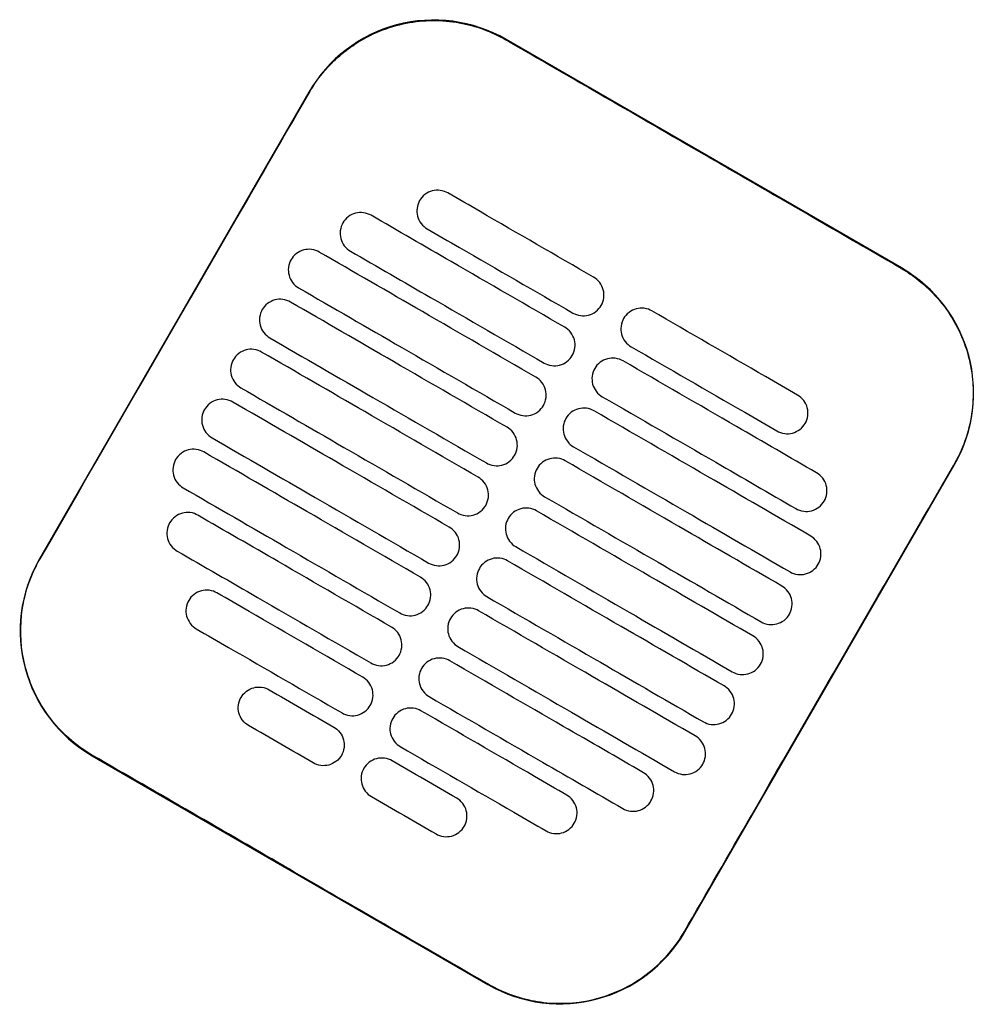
# Model space of a CAD drawing. Header units: metres. Extents: x 15.2 to 54.2, y -39.7 to 1.1.
# Tile 180 of 256: x 47.253 to 47.451, y -37.622 to -37.417. Entities that reach past the tile are written whole.
import ezdxf

# ---------------------------------------------------------------- set-up
doc = ezdxf.new("R2010")
doc.units = ezdxf.units.M
doc.header["$MEASUREMENT"] = 0
doc.layers.add('2D', color=252, linetype='Continuous')

# ---------------------------------------------------------------- blocks, each defined once
blk = doc.blocks.new('2D_QYOS_450')
at = {"layer": '2D'}
for p, q in [((0.67375, -0.66902), (0.59149, -0.6215)), ((0.55051, -0.63247), (0.49448, -0.72945)), ((0.6287, -0.80699), (0.68472, -0.71)), ((0.50545, -0.77044), (0.58771, -0.81796))]:
    blk.add_line(p, q, dxfattribs=at)
for centre, start, end in [((0.57648, -0.64748), 59.9865, 149.9865), ((0.65874, -0.695), 329.9865, 59.9865), ((0.52046, -0.74446), 149.9865, 239.9865), ((0.60272, -0.79198), 239.9865, 329.9865)]:
    blk.add_arc(centre, 0.03, start, end, dxfattribs=at)
for points, knots in [([(0.5506, -0.63253), (0.5514, -0.63114), (0.55231, -0.62981), (0.55526, -0.62621), (0.55753, -0.62416), (0.56332, -0.62036), (0.56695, -0.61888), (0.57439, -0.61743), (0.57813, -0.6174), (0.58518, -0.61867), (0.58844, -0.61987), (0.59143, -0.6216)], [12.978915, 12.978915, 12.978915, 12.978915, 13.461173, 13.461173, 14.374287, 14.374287, 15.53872, 15.53872, 16.650066, 16.650066, 17.687358, 17.687358, 17.687358, 17.687358]), ([(0.49458, -0.72951), (0.50862, -0.70522), (0.52266, -0.68092), (0.54133, -0.64859), (0.54596, -0.64056), (0.5506, -0.63253)], [1.133412, 1.133412, 1.133412, 1.133412, 2.681586, 2.681586, 3.193366, 3.193366, 3.193366, 3.193366]), ([(0.67369, -0.66912), (0.6631, -0.663), (0.65207, -0.65664), (0.6366, -0.6477), (0.63456, -0.64652), (0.63256, -0.64537)], [-21.78268, -21.78268, -21.78268, -21.78268, -17.142885, -17.142885, -16.423665, -16.423665, -16.423665, -16.423665]), ([(0.57939, -0.65343), (0.57897, -0.65319), (0.57842, -0.65297), (0.57724, -0.65282), (0.57668, -0.65286), (0.57561, -0.65314), (0.57509, -0.65339), (0.57413, -0.65412), (0.57377, -0.65458), (0.57352, -0.65501)], [-0.5513873, -0.5513873, -0.5513873, -0.5513873, -0.4031046, -0.4031046, -0.2776919, -0.2776919, -0.1471638, -0.1471638, 0, 0, 0, 0]), ([(0.60971, -0.67094), (0.60184, -0.6664), (0.59397, -0.66185), (0.58387, -0.65602), (0.58163, -0.65472), (0.57939, -0.65343)], [0.699452, 0.699452, 0.699452, 0.699452, 3.425217, 3.425217, 4.200582, 4.200582, 4.200582, 4.200582]), ([(0.57352, -0.65501), (0.57328, -0.65543), (0.57306, -0.65598), (0.57291, -0.65717), (0.57294, -0.65772), (0.57323, -0.6588), (0.57348, -0.65931), (0.57421, -0.66027), (0.57466, -0.66063), (0.57509, -0.66088)], [-0.5553355, -0.5553355, -0.5553355, -0.5553355, -0.4045594, -0.4045594, -0.278267, -0.278267, -0.1472206, -0.1472206, 0, 0, 0, 0]), ([(0.56343, -0.65807), (0.56301, -0.65783), (0.56246, -0.65761), (0.56128, -0.65746), (0.56072, -0.6575), (0.55965, -0.65778), (0.55913, -0.65803), (0.55817, -0.65876), (0.55781, -0.65922), (0.55756, -0.65965)], [-0.5514247, -0.5514247, -0.5514247, -0.5514247, -0.4031161, -0.4031161, -0.2776965, -0.2776965, -0.1471644, -0.1471644, 0, 0, 0, 0]), ([(0.6037, -0.68133), (0.59584, -0.67679), (0.58797, -0.67225), (0.57454, -0.66449), (0.56899, -0.66128), (0.56343, -0.65807)], [0.699452, 0.699452, 0.699452, 0.699452, 3.42526, 3.42526, 5.350619, 5.350619, 5.350619, 5.350619]), ([(0.55756, -0.65965), (0.55732, -0.66007), (0.5571, -0.66062), (0.55695, -0.66181), (0.55698, -0.66236), (0.55726, -0.66343), (0.55752, -0.66395), (0.55825, -0.66491), (0.5587, -0.66527), (0.55913, -0.66552)], [-0.5553006, -0.5553006, -0.5553006, -0.5553006, -0.4045498, -0.4045498, -0.2782639, -0.2782639, -0.1472208, -0.1472208, 0, 0, 0, 0]), ([(0.57509, -0.66088), (0.57733, -0.66217), (0.57956, -0.66346), (0.58967, -0.6693), (0.59754, -0.67385), (0.6054, -0.67839)], [2.649916, 2.649916, 2.649916, 2.649916, 3.425249, 3.425249, 6.151046, 6.151046, 6.151046, 6.151046]), ([(0.55266, -0.66571), (0.55224, -0.66547), (0.55169, -0.66525), (0.55051, -0.6651), (0.54996, -0.66514), (0.54888, -0.66542), (0.54836, -0.66567), (0.54741, -0.6664), (0.54704, -0.66686), (0.54679, -0.66728)], [-0.5514376, -0.5514376, -0.5514376, -0.5514376, -0.4031217, -0.4031217, -0.2776979, -0.2776979, -0.1471642, -0.1471642, 0, 0, 0, 0]), ([(0.5977, -0.69173), (0.58983, -0.68718), (0.58197, -0.68264), (0.56695, -0.67396), (0.55981, -0.66984), (0.55266, -0.66571)], [0.699452, 0.699452, 0.699452, 0.699452, 3.425292, 3.425292, 5.900643, 5.900643, 5.900643, 5.900643]), ([(0.55913, -0.66552), (0.56468, -0.66873), (0.57024, -0.67194), (0.58367, -0.67969), (0.59153, -0.68424), (0.5994, -0.68878)], [1.499949, 1.499949, 1.499949, 1.499949, 3.425284, 3.425284, 6.151116, 6.151116, 6.151116, 6.151116]), ([(0.54679, -0.66728), (0.54655, -0.66771), (0.54633, -0.66826), (0.54618, -0.66945), (0.54622, -0.67), (0.5465, -0.67107), (0.54675, -0.67159), (0.54748, -0.67255), (0.54794, -0.67291), (0.54836, -0.67316)], [-0.5552879, -0.5552879, -0.5552879, -0.5552879, -0.4045447, -0.4045447, -0.2782629, -0.2782629, -0.1472212, -0.1472212, 0, 0, 0, 0]), ([(0.67369, -0.66912), (0.67497, -0.66986), (0.6762, -0.67069), (0.67935, -0.6732), (0.68113, -0.67503), (0.68266, -0.67706), (0.68496, -0.68012), (0.68664, -0.6836), (0.68861, -0.69099), (0.68888, -0.69484), (0.68795, -0.70246), (0.68674, -0.70617), (0.68478, -0.70968), (0.6847, -0.70981), (0.68463, -0.70995)], [17.619777, 17.619777, 17.619777, 17.619777, 18.064718, 18.064718, 18.827754, 18.827754, 18.827754, 19.97637, 19.97637, 21.122539, 21.122539, 22.281306, 22.281306, 22.328075, 22.328075, 22.328075, 22.328075]), ([(0.61127, -0.67682), (0.61152, -0.67639), (0.61174, -0.67584), (0.61189, -0.67465), (0.61185, -0.6741), (0.61157, -0.67303), (0.61132, -0.67251), (0.61059, -0.67155), (0.61013, -0.67119), (0.60971, -0.67094)], [-0.5553984, -0.5553984, -0.5553984, -0.5553984, -0.4045681, -0.4045681, -0.278271, -0.278271, -0.1472202, -0.1472202, 0, 0, 0, 0]), ([(0.54836, -0.67316), (0.55551, -0.67728), (0.56265, -0.68141), (0.57766, -0.69008), (0.58553, -0.69463), (0.5934, -0.69917)], [0.949972, 0.949972, 0.949972, 0.949972, 3.425307, 3.425307, 6.151164, 6.151164, 6.151164, 6.151164]), ([(0.54666, -0.6761), (0.54624, -0.67586), (0.54569, -0.67564), (0.54451, -0.67549), (0.54396, -0.67553), (0.54288, -0.67581), (0.54236, -0.67606), (0.5414, -0.67679), (0.54104, -0.67725), (0.54079, -0.67768)], [-0.5514273, -0.5514273, -0.5514273, -0.5514273, -0.4031209, -0.4031209, -0.2776962, -0.2776962, -0.1471634, -0.1471634, 0, 0, 0, 0]), ([(0.5917, -0.70212), (0.58383, -0.69757), (0.57596, -0.69303), (0.56095, -0.68435), (0.55381, -0.68023), (0.54666, -0.6761)], [0.699452, 0.699452, 0.699452, 0.699452, 3.425313, 3.425313, 5.900643, 5.900643, 5.900643, 5.900643]), ([(0.6054, -0.67839), (0.60583, -0.67864), (0.60638, -0.67885), (0.60756, -0.679), (0.60811, -0.67896), (0.60919, -0.67868), (0.6097, -0.67843), (0.61066, -0.6777), (0.61103, -0.67724), (0.61127, -0.67682)], [-0.551307, -0.551307, -0.551307, -0.551307, -0.4030846, -0.4030846, -0.2776802, -0.2776802, -0.1471604, -0.1471604, 0, 0, 0, 0]), ([(0.62182, -0.67794), (0.6214, -0.6777), (0.62085, -0.67748), (0.61967, -0.67733), (0.61911, -0.67737), (0.61804, -0.67765), (0.61752, -0.6779), (0.61656, -0.67863), (0.61619, -0.67909), (0.61595, -0.67952)], [-0.5512944, -0.5512944, -0.5512944, -0.5512944, -0.4030833, -0.4030833, -0.2776787, -0.2776787, -0.1471599, -0.1471599, 0, 0, 0, 0]), ([(0.54079, -0.67768), (0.54055, -0.6781), (0.54033, -0.67865), (0.54018, -0.67984), (0.54022, -0.68039), (0.5405, -0.68147), (0.54075, -0.68198), (0.54148, -0.68294), (0.54194, -0.6833), (0.54236, -0.68355)], [-0.5552955, -0.5552955, -0.5552955, -0.5552955, -0.4045438, -0.4045438, -0.2782634, -0.2782634, -0.1472215, -0.1472215, 0, 0, 0, 0]), ([(0.61595, -0.67952), (0.61571, -0.67994), (0.61549, -0.68049), (0.61534, -0.68168), (0.61537, -0.68223), (0.61565, -0.68331), (0.61591, -0.68382), (0.61663, -0.68478), (0.61709, -0.68514), (0.61752, -0.68539)], [-0.555416, -0.555416, -0.555416, -0.555416, -0.4045716, -0.4045716, -0.2782736, -0.2782736, -0.1472211, -0.1472211, 0, 0, 0, 0]), ([(0.65214, -0.69545), (0.6499, -0.69416), (0.64766, -0.69287), (0.63755, -0.68703), (0.62969, -0.68249), (0.62182, -0.67794)], [2.649852, 2.649852, 2.649852, 2.649852, 3.425217, 3.425217, 6.150982, 6.150982, 6.150982, 6.150982]), ([(0.60527, -0.68721), (0.60552, -0.68678), (0.60573, -0.68623), (0.60588, -0.68504), (0.60585, -0.68449), (0.60557, -0.68342), (0.60531, -0.6829), (0.60459, -0.68194), (0.60413, -0.68158), (0.6037, -0.68133)], [-0.5553839, -0.5553839, -0.5553839, -0.5553839, -0.4045626, -0.4045626, -0.2782686, -0.2782686, -0.1472195, -0.1472195, 0, 0, 0, 0]), ([(0.54236, -0.68355), (0.5495, -0.68767), (0.55665, -0.6918), (0.57166, -0.70047), (0.57953, -0.70502), (0.5874, -0.70956)], [0.949998, 0.949998, 0.949998, 0.949998, 3.42532, 3.42532, 6.151189, 6.151189, 6.151189, 6.151189]), ([(0.61752, -0.68539), (0.62538, -0.68993), (0.63325, -0.69448), (0.64336, -0.70032), (0.6456, -0.70161), (0.64783, -0.7029)], [0.699452, 0.699452, 0.699452, 0.699452, 3.425249, 3.425249, 4.200582, 4.200582, 4.200582, 4.200582]), ([(0.54066, -0.68649), (0.54024, -0.68625), (0.53969, -0.68603), (0.53851, -0.68588), (0.53795, -0.68592), (0.53688, -0.6862), (0.53636, -0.68645), (0.5354, -0.68718), (0.53504, -0.68764), (0.53479, -0.68807)], [-0.5514137, -0.5514137, -0.5514137, -0.5514137, -0.4031194, -0.4031194, -0.2776944, -0.2776944, -0.1471627, -0.1471627, 0, 0, 0, 0]), ([(0.5857, -0.71251), (0.57783, -0.70796), (0.56996, -0.70342), (0.55495, -0.69475), (0.5478, -0.69062), (0.54066, -0.68649)], [0.699452, 0.699452, 0.699452, 0.699452, 3.425322, 3.425322, 5.900643, 5.900643, 5.900643, 5.900643]), ([(0.5994, -0.68878), (0.59982, -0.68903), (0.60037, -0.68924), (0.60155, -0.68939), (0.60211, -0.68936), (0.60318, -0.68907), (0.6037, -0.68882), (0.60466, -0.68809), (0.60503, -0.68763), (0.60527, -0.68721)], [-0.551317, -0.551317, -0.551317, -0.551317, -0.4030867, -0.4030867, -0.2776803, -0.2776803, -0.1471597, -0.1471597, 0, 0, 0, 0]), ([(0.53479, -0.68807), (0.53455, -0.68849), (0.53433, -0.68904), (0.53418, -0.69023), (0.53421, -0.69078), (0.5345, -0.69186), (0.53475, -0.69237), (0.53548, -0.69333), (0.53593, -0.69369), (0.53636, -0.69394)], [-0.5553078, -0.5553078, -0.5553078, -0.5553078, -0.4045446, -0.4045446, -0.2782647, -0.2782647, -0.147222, -0.147222, 0, 0, 0, 0]), ([(0.61582, -0.68833), (0.61539, -0.68809), (0.61485, -0.68787), (0.61366, -0.68772), (0.61311, -0.68776), (0.61204, -0.68804), (0.61152, -0.68829), (0.61056, -0.68902), (0.61019, -0.68948), (0.60995, -0.68991)], [-0.5513075, -0.5513075, -0.5513075, -0.5513075, -0.4030857, -0.4030857, -0.2776792, -0.2776792, -0.1471593, -0.1471593, 0, 0, 0, 0]), ([(0.65609, -0.7116), (0.65053, -0.70839), (0.64498, -0.70518), (0.63155, -0.69742), (0.62368, -0.69288), (0.61582, -0.68833)], [1.499901, 1.499901, 1.499901, 1.499901, 3.42526, 3.42526, 6.151068, 6.151068, 6.151068, 6.151068]), ([(0.59927, -0.6976), (0.59951, -0.69717), (0.59973, -0.69662), (0.59988, -0.69543), (0.59984, -0.69488), (0.59956, -0.69381), (0.59931, -0.69329), (0.59858, -0.69234), (0.59813, -0.69197), (0.5977, -0.69173)], [-0.5553742, -0.5553742, -0.5553742, -0.5553742, -0.4045587, -0.4045587, -0.278267, -0.278267, -0.1472191, -0.1472191, 0, 0, 0, 0]), ([(0.60995, -0.68991), (0.6097, -0.69033), (0.60948, -0.69088), (0.60933, -0.69207), (0.60937, -0.69262), (0.60965, -0.6937), (0.6099, -0.69421), (0.61063, -0.69517), (0.61109, -0.69553), (0.61151, -0.69578)], [-0.5553971, -0.5553971, -0.5553971, -0.5553971, -0.4045652, -0.4045652, -0.2782705, -0.2782705, -0.1472202, -0.1472202, 0, 0, 0, 0]), ([(0.53636, -0.69394), (0.5435, -0.69807), (0.55065, -0.70219), (0.56566, -0.71086), (0.57353, -0.71541), (0.58139, -0.71995)], [0.950001, 0.950001, 0.950001, 0.950001, 3.425322, 3.425322, 6.151192, 6.151192, 6.151192, 6.151192]), ([(0.61151, -0.69578), (0.61938, -0.70032), (0.62725, -0.70487), (0.64068, -0.71262), (0.64623, -0.71583), (0.65179, -0.71904)], [0.699452, 0.699452, 0.699452, 0.699452, 3.425284, 3.425284, 5.350619, 5.350619, 5.350619, 5.350619]), ([(0.6537, -0.70133), (0.65395, -0.7009), (0.65417, -0.70035), (0.65432, -0.69916), (0.65428, -0.69861), (0.654, -0.69754), (0.65375, -0.69702), (0.65302, -0.69606), (0.65256, -0.6957), (0.65214, -0.69545)], [-0.5554179, -0.5554179, -0.5554179, -0.5554179, -0.4045683, -0.4045683, -0.2782761, -0.2782761, -0.1472238, -0.1472238, 0, 0, 0, 0]), ([(0.53466, -0.69688), (0.53423, -0.69664), (0.53369, -0.69642), (0.5325, -0.69627), (0.53195, -0.69631), (0.53088, -0.69659), (0.53036, -0.69684), (0.5294, -0.69757), (0.52903, -0.69803), (0.52879, -0.69846)], [-0.5513969, -0.5513969, -0.5513969, -0.5513969, -0.4031172, -0.4031172, -0.2776925, -0.2776925, -0.1471621, -0.1471621, 0, 0, 0, 0]), ([(0.57969, -0.7229), (0.57183, -0.71835), (0.56396, -0.71381), (0.54895, -0.70514), (0.5418, -0.70101), (0.53466, -0.69688)], [0.699452, 0.699452, 0.699452, 0.699452, 3.425321, 3.425321, 5.900643, 5.900643, 5.900643, 5.900643]), ([(0.5934, -0.69917), (0.59382, -0.69942), (0.59437, -0.69963), (0.59555, -0.69978), (0.5961, -0.69975), (0.59718, -0.69947), (0.5977, -0.69921), (0.59866, -0.69848), (0.59902, -0.69802), (0.59927, -0.6976)], [-0.5513236, -0.5513236, -0.5513236, -0.5513236, -0.4030881, -0.4030881, -0.2776804, -0.2776804, -0.1471592, -0.1471592, 0, 0, 0, 0]), ([(0.52879, -0.69846), (0.52854, -0.69888), (0.52832, -0.69943), (0.52817, -0.70062), (0.52821, -0.70117), (0.52849, -0.70225), (0.52874, -0.70276), (0.52947, -0.70372), (0.52993, -0.70408), (0.53036, -0.70433)], [-0.5553248, -0.5553248, -0.5553248, -0.5553248, -0.4045472, -0.4045472, -0.2782668, -0.2782668, -0.1472227, -0.1472227, 0, 0, 0, 0]), ([(0.60981, -0.69872), (0.60939, -0.69848), (0.60884, -0.69826), (0.60766, -0.69811), (0.60711, -0.69815), (0.60603, -0.69843), (0.60551, -0.69868), (0.60456, -0.69941), (0.60419, -0.69987), (0.60394, -0.7003)], [-0.5513173, -0.5513173, -0.5513173, -0.5513173, -0.4030875, -0.4030875, -0.2776797, -0.2776797, -0.147159, -0.147159, 0, 0, 0, 0]), ([(0.65485, -0.72474), (0.64771, -0.72061), (0.64056, -0.71648), (0.62555, -0.70781), (0.61768, -0.70327), (0.60981, -0.69872)], [0.949941, 0.949941, 0.949941, 0.949941, 3.425291, 3.425291, 6.151132, 6.151132, 6.151132, 6.151132]), ([(0.60394, -0.7003), (0.6037, -0.70072), (0.60348, -0.70127), (0.60333, -0.70246), (0.60337, -0.70301), (0.60365, -0.70409), (0.6039, -0.7046), (0.60463, -0.70556), (0.60509, -0.70592), (0.60551, -0.70617)], [-0.555383, -0.555383, -0.555383, -0.555383, -0.4045605, -0.4045605, -0.2782682, -0.2782682, -0.1472195, -0.1472195, 0, 0, 0, 0]), ([(0.64783, -0.7029), (0.64826, -0.70315), (0.6488, -0.70336), (0.64999, -0.70351), (0.65054, -0.70347), (0.65161, -0.70319), (0.65213, -0.70294), (0.65309, -0.70221), (0.65346, -0.70175), (0.6537, -0.70133)], [-0.5513007, -0.5513007, -0.5513007, -0.5513007, -0.4030941, -0.4030941, -0.2776814, -0.2776814, -0.1471603, -0.1471603, 0, 0, 0, 0]), ([(0.59327, -0.70799), (0.59351, -0.70757), (0.59373, -0.70701), (0.59388, -0.70583), (0.59384, -0.70527), (0.59356, -0.7042), (0.59331, -0.70368), (0.59258, -0.70273), (0.59212, -0.70236), (0.5917, -0.70212)], [-0.5553693, -0.5553693, -0.5553693, -0.5553693, -0.4045566, -0.4045566, -0.2782661, -0.2782661, -0.1472189, -0.1472189, 0, 0, 0, 0]), ([(0.53036, -0.70433), (0.5375, -0.70846), (0.54464, -0.71258), (0.55966, -0.72126), (0.56752, -0.7258), (0.57539, -0.73035)], [0.949982, 0.949982, 0.949982, 0.949982, 3.425312, 3.425312, 6.151173, 6.151173, 6.151173, 6.151173]), ([(0.52865, -0.70727), (0.52823, -0.70703), (0.52768, -0.70681), (0.5265, -0.70666), (0.52595, -0.7067), (0.52487, -0.70698), (0.52435, -0.70723), (0.5234, -0.70796), (0.52303, -0.70842), (0.52278, -0.70885)], [-0.5513769, -0.5513769, -0.5513769, -0.5513769, -0.4031143, -0.4031143, -0.2776905, -0.2776905, -0.1471617, -0.1471617, 0, 0, 0, 0]), ([(0.57369, -0.73329), (0.56582, -0.72874), (0.55796, -0.7242), (0.54294, -0.71553), (0.5358, -0.7114), (0.52865, -0.70727)], [0.699452, 0.699452, 0.699452, 0.699452, 3.425308, 3.425308, 5.900643, 5.900643, 5.900643, 5.900643]), ([(0.5874, -0.70956), (0.58782, -0.70981), (0.58837, -0.71003), (0.58955, -0.71017), (0.5901, -0.71014), (0.59118, -0.70986), (0.5917, -0.7096), (0.59266, -0.70887), (0.59302, -0.70841), (0.59327, -0.70799)], [-0.5513269, -0.5513269, -0.5513269, -0.5513269, -0.403089, -0.403089, -0.2776804, -0.2776804, -0.1471589, -0.1471589, 0, 0, 0, 0]), ([(0.60551, -0.70617), (0.61338, -0.71071), (0.62125, -0.71526), (0.63626, -0.72393), (0.6434, -0.72806), (0.65055, -0.73219)], [0.699452, 0.699452, 0.699452, 0.699452, 3.425308, 3.425308, 5.900643, 5.900643, 5.900643, 5.900643]), ([(0.52278, -0.70885), (0.52254, -0.70927), (0.52232, -0.70982), (0.52217, -0.71101), (0.52221, -0.71156), (0.52249, -0.71264), (0.52274, -0.71316), (0.52347, -0.71411), (0.52393, -0.71447), (0.52435, -0.71472)], [-0.5553464, -0.5553464, -0.5553464, -0.5553464, -0.4045515, -0.4045515, -0.2782697, -0.2782697, -0.1472236, -0.1472236, 0, 0, 0, 0]), ([(0.60381, -0.70911), (0.60339, -0.70887), (0.60284, -0.70865), (0.60166, -0.7085), (0.60111, -0.70854), (0.60003, -0.70882), (0.59951, -0.70907), (0.59855, -0.7098), (0.59819, -0.71026), (0.59794, -0.71069)], [-0.5513238, -0.5513238, -0.5513238, -0.5513238, -0.4030887, -0.4030887, -0.27768, -0.27768, -0.1471588, -0.1471588, 0, 0, 0, 0]), ([(0.64885, -0.73513), (0.6417, -0.731), (0.63456, -0.72688), (0.61955, -0.7182), (0.61168, -0.71366), (0.60381, -0.70911)], [0.949982, 0.949982, 0.949982, 0.949982, 3.425312, 3.425312, 6.151173, 6.151173, 6.151173, 6.151173]), ([(0.6286, -0.80693), (0.63316, -0.79904), (0.63789, -0.79084), (0.65654, -0.75853), (0.67058, -0.73424), (0.68463, -0.70995)], [-3.18138, -3.18138, -3.18138, -3.18138, -2.673929, -2.673929, -1.133377, -1.133377, -1.133377, -1.133377]), ([(0.59794, -0.71069), (0.5977, -0.71111), (0.59748, -0.71166), (0.59733, -0.71285), (0.59737, -0.7134), (0.59765, -0.71448), (0.5979, -0.715), (0.59863, -0.71595), (0.59909, -0.71632), (0.59951, -0.71656)], [-0.5553737, -0.5553737, -0.5553737, -0.5553737, -0.4045574, -0.4045574, -0.2782667, -0.2782667, -0.1472191, -0.1472191, 0, 0, 0, 0]), ([(0.65766, -0.71747), (0.6579, -0.71705), (0.65812, -0.71649), (0.65827, -0.71531), (0.65823, -0.71475), (0.65795, -0.71368), (0.6577, -0.71316), (0.65697, -0.71221), (0.65652, -0.71184), (0.65609, -0.7116)], [-0.5553798, -0.5553798, -0.5553798, -0.5553798, -0.4045588, -0.4045588, -0.278273, -0.278273, -0.147224, -0.147224, 0, 0, 0, 0]), ([(0.58726, -0.71838), (0.58751, -0.71796), (0.58773, -0.71741), (0.58788, -0.71622), (0.58784, -0.71566), (0.58756, -0.71459), (0.58731, -0.71407), (0.58658, -0.71312), (0.58612, -0.71275), (0.5857, -0.71251)], [-0.5553691, -0.5553691, -0.5553691, -0.5553691, -0.4045561, -0.4045561, -0.278266, -0.278266, -0.1472189, -0.1472189, 0, 0, 0, 0]), ([(0.52435, -0.71472), (0.5315, -0.71885), (0.53864, -0.72297), (0.55365, -0.73165), (0.56152, -0.73619), (0.56939, -0.74074)], [0.949941, 0.949941, 0.949941, 0.949941, 3.425292, 3.425292, 6.151132, 6.151132, 6.151132, 6.151132]), ([(0.58139, -0.71995), (0.58182, -0.7202), (0.58237, -0.72042), (0.58355, -0.72056), (0.5841, -0.72053), (0.58518, -0.72025), (0.58569, -0.71999), (0.58665, -0.71926), (0.58702, -0.7188), (0.58726, -0.71838)], [-0.551327, -0.551327, -0.551327, -0.551327, -0.4030892, -0.4030892, -0.2776802, -0.2776802, -0.1471588, -0.1471588, 0, 0, 0, 0]), ([(0.59951, -0.71656), (0.60738, -0.72111), (0.61525, -0.72565), (0.63026, -0.73432), (0.6374, -0.73845), (0.64455, -0.74258)], [0.699452, 0.699452, 0.699452, 0.699452, 3.425321, 3.425321, 5.900643, 5.900643, 5.900643, 5.900643]), ([(0.65179, -0.71904), (0.65221, -0.71929), (0.65276, -0.71951), (0.65394, -0.71965), (0.65449, -0.71962), (0.65557, -0.71934), (0.65609, -0.71908), (0.65705, -0.71835), (0.65741, -0.71789), (0.65766, -0.71747)], [-0.5513421, -0.5513421, -0.5513421, -0.5513421, -0.4031061, -0.4031061, -0.2776864, -0.2776864, -0.147161, -0.147161, 0, 0, 0, 0]), ([(0.52741, -0.72042), (0.52699, -0.72017), (0.52644, -0.71995), (0.52526, -0.7198), (0.52471, -0.71984), (0.52363, -0.72012), (0.52311, -0.72038), (0.52216, -0.72111), (0.52179, -0.72157), (0.52154, -0.72199)], [-0.551342, -0.551342, -0.551342, -0.551342, -0.4031061, -0.4031061, -0.2776864, -0.2776864, -0.147161, -0.147161, 0, 0, 0, 0]), ([(0.56769, -0.74368), (0.55982, -0.73914), (0.55195, -0.73459), (0.53853, -0.72684), (0.53297, -0.72363), (0.52741, -0.72042)], [0.699452, 0.699452, 0.699452, 0.699452, 3.425284, 3.425284, 5.350619, 5.350619, 5.350619, 5.350619]), ([(0.59781, -0.7195), (0.59739, -0.71926), (0.59684, -0.71904), (0.59566, -0.71889), (0.5951, -0.71893), (0.59403, -0.71921), (0.59351, -0.71946), (0.59255, -0.7202), (0.59219, -0.72066), (0.59194, -0.72108)], [-0.551327, -0.551327, -0.551327, -0.551327, -0.4030892, -0.4030892, -0.2776802, -0.2776802, -0.1471588, -0.1471588, 0, 0, 0, 0]), ([(0.64285, -0.74552), (0.6357, -0.74139), (0.62856, -0.73727), (0.61354, -0.72859), (0.60568, -0.72405), (0.59781, -0.7195)], [0.950001, 0.950001, 0.950001, 0.950001, 3.425322, 3.425322, 6.151192, 6.151192, 6.151192, 6.151192]), ([(0.52154, -0.72199), (0.5213, -0.72241), (0.52108, -0.72296), (0.52093, -0.72415), (0.52097, -0.72471), (0.52125, -0.72578), (0.5215, -0.7263), (0.52223, -0.72725), (0.52269, -0.72762), (0.52311, -0.72786)], [-0.55538, -0.55538, -0.55538, -0.55538, -0.4045589, -0.4045589, -0.278273, -0.278273, -0.147224, -0.147224, 0, 0, 0, 0]), ([(0.59194, -0.72108), (0.5917, -0.7215), (0.59148, -0.72205), (0.59133, -0.72324), (0.59136, -0.7238), (0.59165, -0.72487), (0.5919, -0.72539), (0.59263, -0.72634), (0.59308, -0.72671), (0.59351, -0.72695)], [-0.5553691, -0.5553691, -0.5553691, -0.5553691, -0.4045561, -0.4045561, -0.278266, -0.278266, -0.1472189, -0.1472189, 0, 0, 0, 0]), ([(0.58126, -0.72877), (0.58151, -0.72835), (0.58173, -0.7278), (0.58187, -0.72661), (0.58184, -0.72605), (0.58156, -0.72498), (0.5813, -0.72446), (0.58058, -0.72351), (0.58012, -0.72314), (0.57969, -0.7229)], [-0.5553737, -0.5553737, -0.5553737, -0.5553737, -0.4045574, -0.4045574, -0.2782667, -0.2782667, -0.1472191, -0.1472191, 0, 0, 0, 0]), ([(0.65642, -0.73061), (0.65666, -0.73019), (0.65688, -0.72964), (0.65703, -0.72845), (0.65699, -0.7279), (0.65671, -0.72682), (0.65646, -0.7263), (0.65573, -0.72535), (0.65528, -0.72498), (0.65485, -0.72474)], [-0.5553462, -0.5553462, -0.5553462, -0.5553462, -0.4045514, -0.4045514, -0.2782696, -0.2782696, -0.1472236, -0.1472236, 0, 0, 0, 0]), ([(0.52311, -0.72786), (0.52867, -0.73107), (0.53423, -0.73428), (0.54765, -0.74204), (0.55552, -0.74658), (0.56339, -0.75113)], [1.499901, 1.499901, 1.499901, 1.499901, 3.42526, 3.42526, 6.151068, 6.151068, 6.151068, 6.151068]), ([(0.59351, -0.72695), (0.60138, -0.7315), (0.60924, -0.73604), (0.62426, -0.74471), (0.6314, -0.74884), (0.63854, -0.75297)], [0.699452, 0.699452, 0.699452, 0.699452, 3.425322, 3.425322, 5.900643, 5.900643, 5.900643, 5.900643]), ([(0.50551, -0.77034), (0.50545, -0.77031), (0.50539, -0.77027), (0.50192, -0.76824), (0.49894, -0.76558), (0.49419, -0.75926), (0.49246, -0.75566), (0.4906, -0.74836), (0.49035, -0.74474), (0.49107, -0.73823), (0.49184, -0.73535), (0.49347, -0.73156), (0.494, -0.73052), (0.49458, -0.72951)], [8.273299, 8.273299, 8.273299, 8.273299, 8.293543, 8.293543, 9.48086, 9.48086, 10.665623, 10.665623, 11.74288, 11.74288, 12.632334, 12.632334, 12.981673, 12.981673, 12.981673, 12.981673]), ([(0.57539, -0.73035), (0.57581, -0.73059), (0.57636, -0.73081), (0.57754, -0.73096), (0.5781, -0.73092), (0.57917, -0.73064), (0.57969, -0.73039), (0.58065, -0.72965), (0.58102, -0.72919), (0.58126, -0.72877)], [-0.5513238, -0.5513238, -0.5513238, -0.5513238, -0.4030887, -0.4030887, -0.27768, -0.27768, -0.1471588, -0.1471588, 0, 0, 0, 0]), ([(0.59181, -0.7299), (0.59138, -0.72965), (0.59084, -0.72943), (0.58965, -0.72929), (0.5891, -0.72932), (0.58803, -0.7296), (0.58751, -0.72986), (0.58655, -0.73059), (0.58618, -0.73105), (0.58594, -0.73147)], [-0.551327, -0.551327, -0.551327, -0.551327, -0.403089, -0.403089, -0.2776804, -0.2776804, -0.1471589, -0.1471589, 0, 0, 0, 0]), ([(0.63684, -0.75591), (0.6297, -0.75178), (0.62255, -0.74766), (0.60754, -0.73899), (0.59967, -0.73444), (0.59181, -0.7299)], [0.949998, 0.949998, 0.949998, 0.949998, 3.42532, 3.42532, 6.151189, 6.151189, 6.151189, 6.151189]), ([(0.65055, -0.73219), (0.65097, -0.73243), (0.65152, -0.73265), (0.6527, -0.7328), (0.65325, -0.73276), (0.65433, -0.73248), (0.65485, -0.73223), (0.65581, -0.7315), (0.65617, -0.73104), (0.65642, -0.73061)], [-0.551377, -0.551377, -0.551377, -0.551377, -0.4031143, -0.4031143, -0.2776905, -0.2776905, -0.1471617, -0.1471617, 0, 0, 0, 0]), ([(0.58594, -0.73147), (0.58569, -0.73189), (0.58547, -0.73244), (0.58532, -0.73363), (0.58536, -0.73419), (0.58564, -0.73526), (0.58589, -0.73578), (0.58662, -0.73673), (0.58708, -0.7371), (0.58751, -0.73734)], [-0.5553693, -0.5553693, -0.5553693, -0.5553693, -0.4045566, -0.4045566, -0.2782661, -0.2782661, -0.1472189, -0.1472189, 0, 0, 0, 0]), ([(0.57526, -0.73916), (0.5755, -0.73874), (0.57572, -0.73819), (0.57587, -0.737), (0.57583, -0.73645), (0.57555, -0.73537), (0.5753, -0.73485), (0.57457, -0.7339), (0.57412, -0.73353), (0.57369, -0.73329)], [-0.555383, -0.555383, -0.555383, -0.555383, -0.4045604, -0.4045604, -0.2782682, -0.2782682, -0.1472195, -0.1472195, 0, 0, 0, 0]), ([(0.53137, -0.73656), (0.53095, -0.73631), (0.5304, -0.7361), (0.52922, -0.73595), (0.52866, -0.73598), (0.52759, -0.73627), (0.52707, -0.73652), (0.52611, -0.73725), (0.52575, -0.73771), (0.5255, -0.73813)], [-0.5513007, -0.5513007, -0.5513007, -0.5513007, -0.4030941, -0.4030941, -0.2776814, -0.2776814, -0.1471603, -0.1471603, 0, 0, 0, 0]), ([(0.56169, -0.75407), (0.55382, -0.74953), (0.54595, -0.74498), (0.53585, -0.73914), (0.53361, -0.73785), (0.53137, -0.73656)], [0.699452, 0.699452, 0.699452, 0.699452, 3.425249, 3.425249, 4.200582, 4.200582, 4.200582, 4.200582]), ([(0.65042, -0.741), (0.65066, -0.74058), (0.65088, -0.74003), (0.65103, -0.73884), (0.65099, -0.73829), (0.65071, -0.73721), (0.65046, -0.7367), (0.64973, -0.73574), (0.64927, -0.73538), (0.64885, -0.73513)], [-0.5553245, -0.5553245, -0.5553245, -0.5553245, -0.4045471, -0.4045471, -0.2782667, -0.2782667, -0.1472226, -0.1472226, 0, 0, 0, 0]), ([(0.5255, -0.73813), (0.52526, -0.73856), (0.52504, -0.73911), (0.52489, -0.7403), (0.52492, -0.74085), (0.52521, -0.74192), (0.52546, -0.74244), (0.52619, -0.7434), (0.52664, -0.74376), (0.52707, -0.74401)], [-0.555418, -0.555418, -0.555418, -0.555418, -0.4045683, -0.4045683, -0.2782762, -0.2782762, -0.1472238, -0.1472238, 0, 0, 0, 0]), ([(0.58751, -0.73734), (0.59537, -0.74189), (0.60324, -0.74643), (0.61825, -0.7551), (0.6254, -0.75923), (0.63254, -0.76336)], [0.699452, 0.699452, 0.699452, 0.699452, 3.425313, 3.425313, 5.900643, 5.900643, 5.900643, 5.900643]), ([(0.56939, -0.74074), (0.56981, -0.74098), (0.57036, -0.7412), (0.57154, -0.74135), (0.57209, -0.74131), (0.57317, -0.74103), (0.57369, -0.74078), (0.57465, -0.74005), (0.57501, -0.73959), (0.57526, -0.73916)], [-0.5513173, -0.5513173, -0.5513173, -0.5513173, -0.4030875, -0.4030875, -0.2776797, -0.2776797, -0.147159, -0.147159, 0, 0, 0, 0]), ([(0.5858, -0.74029), (0.58538, -0.74004), (0.58483, -0.73983), (0.58365, -0.73968), (0.5831, -0.73971), (0.58202, -0.73999), (0.5815, -0.74025), (0.58055, -0.74098), (0.58018, -0.74144), (0.57993, -0.74186)], [-0.5513237, -0.5513237, -0.5513237, -0.5513237, -0.4030882, -0.4030882, -0.2776804, -0.2776804, -0.1471592, -0.1471592, 0, 0, 0, 0]), ([(0.63084, -0.7663), (0.6237, -0.76218), (0.61655, -0.75805), (0.60154, -0.74938), (0.59367, -0.74483), (0.5858, -0.74029)], [0.949973, 0.949973, 0.949973, 0.949973, 3.425307, 3.425307, 6.151164, 6.151164, 6.151164, 6.151164]), ([(0.57993, -0.74186), (0.57969, -0.74228), (0.57947, -0.74284), (0.57932, -0.74402), (0.57936, -0.74458), (0.57964, -0.74565), (0.57989, -0.74617), (0.58062, -0.74712), (0.58108, -0.74749), (0.5815, -0.74773)], [-0.5553742, -0.5553742, -0.5553742, -0.5553742, -0.4045587, -0.4045587, -0.278267, -0.278267, -0.1472191, -0.1472191, 0, 0, 0, 0]), ([(0.64455, -0.74258), (0.64497, -0.74282), (0.64552, -0.74304), (0.6467, -0.74319), (0.64725, -0.74315), (0.64833, -0.74287), (0.64885, -0.74262), (0.64981, -0.74189), (0.65017, -0.74143), (0.65042, -0.741)], [-0.551397, -0.551397, -0.551397, -0.551397, -0.4031173, -0.4031173, -0.2776925, -0.2776925, -0.1471621, -0.1471621, 0, 0, 0, 0]), ([(0.52707, -0.74401), (0.52931, -0.7453), (0.53154, -0.74659), (0.54165, -0.75243), (0.54952, -0.75697), (0.55738, -0.76152)], [2.649852, 2.649852, 2.649852, 2.649852, 3.425217, 3.425217, 6.150983, 6.150983, 6.150983, 6.150983]), ([(0.56926, -0.74955), (0.5695, -0.74913), (0.56972, -0.74858), (0.56987, -0.74739), (0.56983, -0.74684), (0.56955, -0.74576), (0.5693, -0.74525), (0.56857, -0.74429), (0.56811, -0.74393), (0.56769, -0.74368)], [-0.555397, -0.555397, -0.555397, -0.555397, -0.4045652, -0.4045652, -0.2782705, -0.2782705, -0.1472202, -0.1472202, 0, 0, 0, 0]), ([(0.64441, -0.75139), (0.64466, -0.75097), (0.64488, -0.75042), (0.64503, -0.74923), (0.64499, -0.74868), (0.64471, -0.7476), (0.64446, -0.74709), (0.64373, -0.74613), (0.64327, -0.74577), (0.64285, -0.74552)], [-0.5553076, -0.5553076, -0.5553076, -0.5553076, -0.4045445, -0.4045445, -0.2782646, -0.2782646, -0.1472219, -0.1472219, 0, 0, 0, 0]), ([(0.5815, -0.74773), (0.58937, -0.75228), (0.59724, -0.75682), (0.61225, -0.7655), (0.61939, -0.76962), (0.62654, -0.77375)], [0.699452, 0.699452, 0.699452, 0.699452, 3.425292, 3.425292, 5.900643, 5.900643, 5.900643, 5.900643]), ([(0.56339, -0.75113), (0.56381, -0.75137), (0.56436, -0.75159), (0.56554, -0.75174), (0.56609, -0.7517), (0.56717, -0.75142), (0.56769, -0.75117), (0.56865, -0.75044), (0.56901, -0.74998), (0.56926, -0.74955)], [-0.5513075, -0.5513075, -0.5513075, -0.5513075, -0.4030857, -0.4030857, -0.2776792, -0.2776792, -0.1471593, -0.1471593, 0, 0, 0, 0]), ([(0.5798, -0.75068), (0.57938, -0.75043), (0.57883, -0.75022), (0.57765, -0.75007), (0.5771, -0.7501), (0.57602, -0.75038), (0.5755, -0.75064), (0.57454, -0.75137), (0.57418, -0.75183), (0.57393, -0.75225)], [-0.5513171, -0.5513171, -0.5513171, -0.5513171, -0.4030867, -0.4030867, -0.2776803, -0.2776803, -0.1471597, -0.1471597, 0, 0, 0, 0]), ([(0.62008, -0.77394), (0.61452, -0.77073), (0.60896, -0.76752), (0.59554, -0.75977), (0.58767, -0.75522), (0.5798, -0.75068)], [1.499949, 1.499949, 1.499949, 1.499949, 3.425284, 3.425284, 6.151116, 6.151116, 6.151116, 6.151116]), ([(0.57393, -0.75225), (0.57369, -0.75268), (0.57347, -0.75323), (0.57332, -0.75442), (0.57336, -0.75497), (0.57364, -0.75604), (0.57389, -0.75656), (0.57462, -0.75751), (0.57508, -0.75788), (0.5755, -0.75812)], [-0.5553838, -0.5553838, -0.5553838, -0.5553838, -0.4045626, -0.4045626, -0.2782686, -0.2782686, -0.1472195, -0.1472195, 0, 0, 0, 0]), ([(0.63854, -0.75297), (0.63897, -0.75321), (0.63952, -0.75343), (0.6407, -0.75358), (0.64125, -0.75354), (0.64233, -0.75326), (0.64284, -0.75301), (0.6438, -0.75228), (0.64417, -0.75182), (0.64441, -0.75139)], [-0.5514139, -0.5514139, -0.5514139, -0.5514139, -0.4031194, -0.4031194, -0.2776944, -0.2776944, -0.1471626, -0.1471626, 0, 0, 0, 0]), ([(0.56325, -0.75994), (0.5635, -0.75952), (0.56372, -0.75897), (0.56387, -0.75778), (0.56383, -0.75723), (0.56355, -0.75615), (0.5633, -0.75564), (0.56257, -0.75468), (0.56211, -0.75432), (0.56169, -0.75407)], [-0.5554159, -0.5554159, -0.5554159, -0.5554159, -0.4045716, -0.4045716, -0.2782736, -0.2782736, -0.1472211, -0.1472211, 0, 0, 0, 0]), ([(0.53638, -0.75828), (0.53663, -0.75785), (0.53699, -0.75739), (0.53795, -0.75666), (0.53847, -0.75641), (0.53955, -0.75613), (0.5401, -0.75609), (0.54128, -0.75624), (0.54183, -0.75646), (0.54225, -0.7567)], [0, 0, 0, 0, 0.1471602, 0.1471602, 0.2776775, 0.2776775, 0.4030818, 0.4030818, 0.5512681, 0.5512681, 0.5512681, 0.5512681]), ([(0.63841, -0.76178), (0.63866, -0.76136), (0.63888, -0.76081), (0.63902, -0.75962), (0.63899, -0.75907), (0.63871, -0.75799), (0.63845, -0.75748), (0.63773, -0.75652), (0.63727, -0.75616), (0.63684, -0.75591)], [-0.5552953, -0.5552953, -0.5552953, -0.5552953, -0.4045437, -0.4045437, -0.2782634, -0.2782634, -0.1472215, -0.1472215, 0, 0, 0, 0]), ([(0.53795, -0.76415), (0.53753, -0.7639), (0.53707, -0.76354), (0.53634, -0.76259), (0.53609, -0.76207), (0.53581, -0.76099), (0.53577, -0.76044), (0.53592, -0.75925), (0.53614, -0.7587), (0.53638, -0.75828)], [0, 0, 0, 0, 0.147223, 0.147223, 0.2782783, 0.2782783, 0.4045781, 0.4045781, 0.5554474, 0.5554474, 0.5554474, 0.5554474]), ([(0.5755, -0.75812), (0.58337, -0.76267), (0.59124, -0.76721), (0.60466, -0.77497), (0.61022, -0.77818), (0.61577, -0.78139)], [0.699452, 0.699452, 0.699452, 0.699452, 3.42526, 3.42526, 5.350619, 5.350619, 5.350619, 5.350619]), ([(0.55738, -0.76152), (0.55781, -0.76176), (0.55836, -0.76198), (0.55954, -0.76213), (0.56009, -0.76209), (0.56117, -0.76181), (0.56168, -0.76156), (0.56264, -0.76083), (0.56301, -0.76037), (0.56325, -0.75994)], [-0.5512944, -0.5512944, -0.5512944, -0.5512944, -0.4030833, -0.4030833, -0.2776787, -0.2776787, -0.1471599, -0.1471599, 0, 0, 0, 0]), ([(0.5738, -0.76107), (0.57338, -0.76082), (0.57283, -0.76061), (0.57165, -0.76046), (0.57109, -0.76049), (0.57002, -0.76078), (0.5695, -0.76103), (0.56854, -0.76176), (0.56818, -0.76222), (0.56793, -0.76264)], [-0.5513071, -0.5513071, -0.5513071, -0.5513071, -0.4030846, -0.4030846, -0.2776802, -0.2776802, -0.1471604, -0.1471604, 0, 0, 0, 0]), ([(0.60412, -0.77858), (0.60188, -0.77729), (0.59964, -0.776), (0.58953, -0.77016), (0.58167, -0.76561), (0.5738, -0.76107)], [2.649916, 2.649916, 2.649916, 2.649916, 3.425249, 3.425249, 6.151046, 6.151046, 6.151046, 6.151046]), ([(0.56793, -0.76264), (0.56769, -0.76307), (0.56747, -0.76362), (0.56732, -0.76481), (0.56735, -0.76536), (0.56764, -0.76643), (0.56789, -0.76695), (0.56862, -0.76791), (0.56907, -0.76827), (0.5695, -0.76852)], [-0.5553983, -0.5553983, -0.5553983, -0.5553983, -0.4045681, -0.4045681, -0.278271, -0.278271, -0.1472202, -0.1472202, 0, 0, 0, 0]), ([(0.63254, -0.76336), (0.63296, -0.7636), (0.63351, -0.76382), (0.63469, -0.76397), (0.63525, -0.76393), (0.63632, -0.76365), (0.63684, -0.7634), (0.6378, -0.76267), (0.63817, -0.76221), (0.63841, -0.76178)], [-0.5514274, -0.5514274, -0.5514274, -0.5514274, -0.4031209, -0.4031209, -0.2776962, -0.2776962, -0.1471634, -0.1471634, 0, 0, 0, 0]), ([(0.55568, -0.76446), (0.55611, -0.76471), (0.55657, -0.76507), (0.55729, -0.76603), (0.55755, -0.76654), (0.55783, -0.76762), (0.55786, -0.76817), (0.55772, -0.76936), (0.5575, -0.76991), (0.55725, -0.77033)], [0, 0, 0, 0, 0.1472222, 0.1472222, 0.2782773, 0.2782773, 0.4045795, 0.4045795, 0.5554397, 0.5554397, 0.5554397, 0.5554397]), ([(0.63241, -0.77217), (0.63265, -0.77175), (0.63287, -0.7712), (0.63302, -0.77001), (0.63298, -0.76946), (0.6327, -0.76838), (0.63245, -0.76787), (0.63172, -0.76691), (0.63127, -0.76655), (0.63084, -0.7663)], [-0.5552876, -0.5552876, -0.5552876, -0.5552876, -0.4045446, -0.4045446, -0.2782629, -0.2782629, -0.1472212, -0.1472212, 0, 0, 0, 0]), ([(0.5695, -0.76852), (0.57737, -0.77306), (0.58523, -0.7776), (0.59534, -0.78344), (0.59758, -0.78474), (0.59981, -0.78603)], [0.699452, 0.699452, 0.699452, 0.699452, 3.425217, 3.425217, 4.200582, 4.200582, 4.200582, 4.200582]), ([(0.55725, -0.77033), (0.55701, -0.77076), (0.55664, -0.77122), (0.55568, -0.77195), (0.55516, -0.7722), (0.55409, -0.77248), (0.55353, -0.77252), (0.55235, -0.77237), (0.55181, -0.77215), (0.55138, -0.77191)], [0, 0, 0, 0, 0.1471605, 0.1471605, 0.2776781, 0.2776781, 0.4030803, 0.4030803, 0.5512777, 0.5512777, 0.5512777, 0.5512777]), ([(0.5678, -0.77146), (0.56737, -0.77121), (0.56683, -0.771), (0.56564, -0.77085), (0.56509, -0.77089), (0.56402, -0.77117), (0.5635, -0.77142), (0.56254, -0.77215), (0.56217, -0.77261), (0.56193, -0.77303)], [-0.5512937, -0.5512937, -0.5512937, -0.5512937, -0.403082, -0.403082, -0.27768, -0.27768, -0.1471612, -0.1471612, 0, 0, 0, 0]), ([(0.56193, -0.77303), (0.56168, -0.77346), (0.56146, -0.77401), (0.56131, -0.7752), (0.56135, -0.77575), (0.56163, -0.77682), (0.56188, -0.77734), (0.56261, -0.7783), (0.56307, -0.77866), (0.5635, -0.77891)], [-0.5554178, -0.5554178, -0.5554178, -0.5554178, -0.4045751, -0.4045751, -0.2782741, -0.2782741, -0.1472211, -0.1472211, 0, 0, 0, 0]), ([(0.62654, -0.77375), (0.62696, -0.77399), (0.62751, -0.77421), (0.62869, -0.77436), (0.62925, -0.77432), (0.63032, -0.77404), (0.63084, -0.77379), (0.6318, -0.77306), (0.63216, -0.7726), (0.63241, -0.77217)], [-0.5514378, -0.5514378, -0.5514378, -0.5514378, -0.4031217, -0.4031217, -0.2776979, -0.2776979, -0.1471642, -0.1471642, 0, 0, 0, 0]), ([(0.62164, -0.77981), (0.62189, -0.77939), (0.62211, -0.77884), (0.62226, -0.77765), (0.62222, -0.7771), (0.62194, -0.77602), (0.62169, -0.77551), (0.62096, -0.77455), (0.6205, -0.77419), (0.62008, -0.77394)], [-0.5553003, -0.5553003, -0.5553003, -0.5553003, -0.4045497, -0.4045497, -0.2782639, -0.2782639, -0.1472208, -0.1472208, 0, 0, 0, 0]), ([(0.5828, -0.78509), (0.58304, -0.78467), (0.58326, -0.78412), (0.58341, -0.78293), (0.58337, -0.78237), (0.58309, -0.7813), (0.58284, -0.78078), (0.58211, -0.77983), (0.58165, -0.77946), (0.58123, -0.77922)], [-0.5553938, -0.5553938, -0.5553938, -0.5553938, -0.4045733, -0.4045733, -0.2782728, -0.2782728, -0.147221, -0.147221, 0, 0, 0, 0]), ([(0.60568, -0.78445), (0.60593, -0.78403), (0.60615, -0.78348), (0.6063, -0.78229), (0.60626, -0.78174), (0.60598, -0.78066), (0.60573, -0.78015), (0.605, -0.77919), (0.60454, -0.77883), (0.60412, -0.77858)], [-0.5553353, -0.5553353, -0.5553353, -0.5553353, -0.4045593, -0.4045593, -0.278267, -0.278267, -0.1472205, -0.1472205, 0, 0, 0, 0]), ([(0.61577, -0.78139), (0.6162, -0.78163), (0.61675, -0.78185), (0.61793, -0.782), (0.61848, -0.78196), (0.61956, -0.78168), (0.62007, -0.78143), (0.62103, -0.7807), (0.6214, -0.78024), (0.62164, -0.77981)], [-0.5514248, -0.5514248, -0.5514248, -0.5514248, -0.4031161, -0.4031161, -0.2776965, -0.2776965, -0.1471644, -0.1471644, 0, 0, 0, 0]), ([(0.57693, -0.78666), (0.57735, -0.78691), (0.5779, -0.78713), (0.57908, -0.78728), (0.57963, -0.78724), (0.58071, -0.78696), (0.58123, -0.7867), (0.58219, -0.78597), (0.58255, -0.78551), (0.5828, -0.78509)], [-0.5513269, -0.5513269, -0.5513269, -0.5513269, -0.4030891, -0.4030891, -0.2776846, -0.2776846, -0.1471626, -0.1471626, 0, 0, 0, 0]), ([(0.59981, -0.78603), (0.60024, -0.78627), (0.60079, -0.78649), (0.60197, -0.78664), (0.60252, -0.7866), (0.6036, -0.78632), (0.60411, -0.78607), (0.60507, -0.78534), (0.60544, -0.78488), (0.60568, -0.78445)], [-0.5513875, -0.5513875, -0.5513875, -0.5513875, -0.4031047, -0.4031047, -0.2776919, -0.2776919, -0.1471638, -0.1471638, 0, 0, 0, 0]), ([(0.54664, -0.79409), (0.54827, -0.79503), (0.54989, -0.79597), (0.5654, -0.80493), (0.57679, -0.81151), (0.58777, -0.81786)], [-12.071476, -12.071476, -12.071476, -12.071476, -11.509189, -11.509189, -6.696301, -6.696301, -6.696301, -6.696301]), ([(0.58777, -0.81786), (0.58843, -0.81824), (0.5891, -0.8186), (0.593, -0.82047), (0.59645, -0.82142), (0.60359, -0.82208), (0.60721, -0.82176), (0.61453, -0.81973), (0.61813, -0.81791), (0.62422, -0.81309), (0.62672, -0.8102), (0.6286, -0.80693)], [-8.20809, -8.20809, -8.20809, -8.20809, -7.978943, -7.978943, -6.912231, -6.912231, -5.830065, -5.830065, -4.632711, -4.632711, -3.498654, -3.498654, -3.498654, -3.498654])]:
    blk.add_open_spline(points, degree=3, knots=knots, dxfattribs=at)
for points in [[(0.63256, -0.64537), (0.61885, -0.63745), (0.60514, -0.62952), (0.59143, -0.6216)], [(0.54225, -0.7567), (0.54673, -0.75929), (0.55121, -0.76188), (0.55568, -0.76446)], [(0.55138, -0.77191), (0.54691, -0.76932), (0.54243, -0.76674), (0.53795, -0.76415)], [(0.54664, -0.79409), (0.53293, -0.78617), (0.51922, -0.77826), (0.50551, -0.77034)], [(0.58123, -0.77922), (0.57675, -0.77663), (0.57227, -0.77405), (0.5678, -0.77146)], [(0.5635, -0.77891), (0.56797, -0.78149), (0.57245, -0.78408), (0.57693, -0.78666)]]:
    blk.add_open_spline(points, degree=3, dxfattribs=at)
blk = doc.blocks.new('26ffc830-2b44-45e2-9b49-604c8448e545')
blk.add_blockref('2D_QYOS_450', (-1.22, 0.98532))

msp = doc.modelspace()

# ---------------------------------------------------------------- block references
msp.add_blockref('26ffc830-2b44-45e2-9b49-604c8448e545', (47.98247, -37.78496))

doc.saveas('drawing.dxf')
